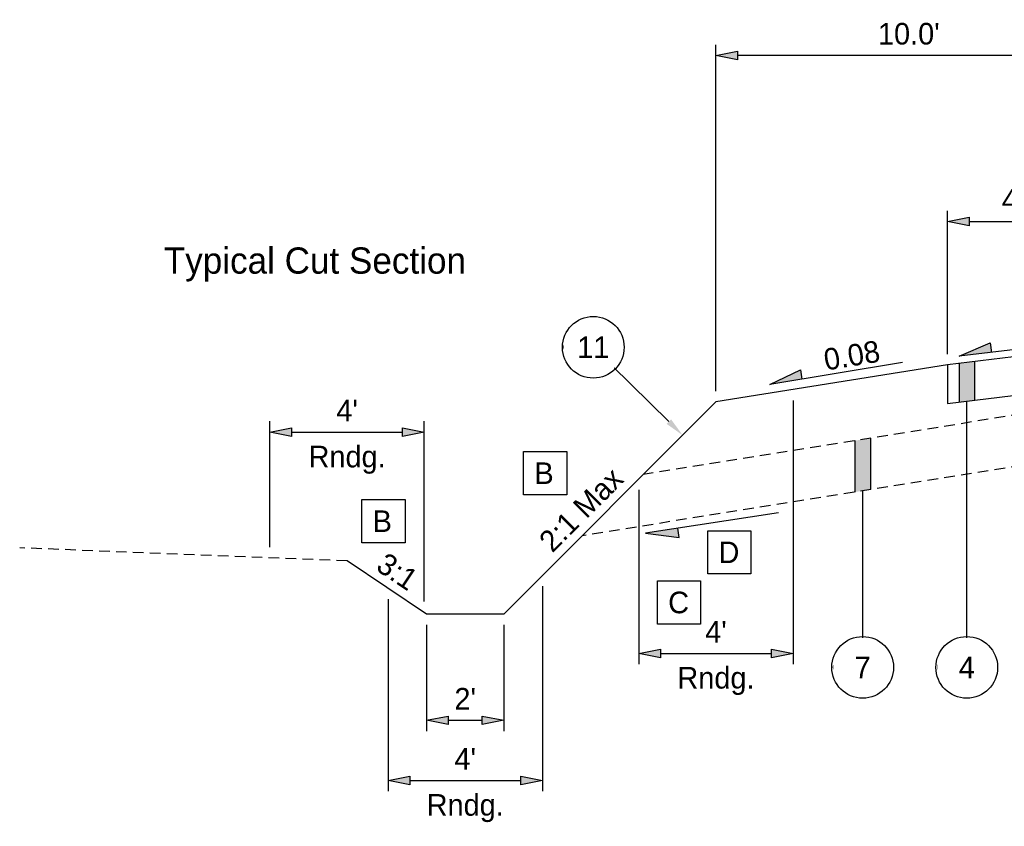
# Model space of a CAD drawing. Header units: feet. Extents: x -16 to 297, y -33 to 148.
# Tile 27 of 30: x 189 to 214, y 125 to 146. Entities that reach past the tile are written whole.
import ezdxf
from ezdxf import colors
from ezdxf.entities.mleader import LeaderData, LeaderLine
from ezdxf.enums import TextEntityAlignment as Align
from ezdxf.math import Vec2, Vec3

# ---------------------------------------------------------------- set-up
doc = ezdxf.new("R2010")
doc.units = ezdxf.units.FT
doc.header["$LTSCALE"] = 4
doc.header["$MEASUREMENT"] = 0
doc.set_wipeout_variables(frame=1)
doc.linetypes.add('OhDOT_USTN2', pattern=[0.11, 0.069, -0.041])
for name, color, linetype in [('TX_P_1', 7, 'Continuous'), ('TX_P_Misc', 7, 'Continuous'), ('XS_P_Ditch_Bottom', 5, 'Continuous'), ('XS_P_Finished_Grade', 3, 'Continuous'), ('XS_P_Shoulder_Layers', 252, 'Continuous'), ('XS_P_Subgrade', 4, 'Continuous'), ('XS_X_Ground_Line', 3, 'OhDOT_USTN2')]:
    doc.layers.add(name, color=color, linetype=linetype)
doc.styles.add('Slanted-Normal', font='font31.shx', dxfattribs={"height": 0.14})
doc.styles.add('Slanted-Sub Title', font='font31.shx', dxfattribs={"height": 0.17})
doc.dimstyles.new('Dec-0  Slanted', dxfattribs={"dimtxt": 0.14, "dimasz": 0.14, "dimexe": 0.07, "dimexo": 0.07, "dimgap": 0.07, "dimtad": 1, "dimdec": 0, "dimzin": 3, "dimdsep": 46, "dimtxsty": 'Slanted-Normal', "dimblk": 'Dim1', "dimcen": 0, "dimclrd": 95, "dimclre": 95, "dimclrt": 7, "dimaunit": 1, "dimadec": 5, "dimazin": 3, "dimtfac": 1, "dimtdec": 0, "dimtmove": 1, "dimatfit": 0, "dimldrblk": 'Dim1', "dimfxl": 1, "dimtolj": 1, "dimtzin": 0, "dimlwd": -1, "dimlwe": -1, "dimarcsym": 0})
doc.dimstyles.new('Dec-1  Slanted', dxfattribs={"dimtxt": 0.14, "dimasz": 0.14, "dimexe": 0.07, "dimexo": 0.07, "dimgap": 0.07, "dimtad": 1, "dimdec": 1, "dimzin": 3, "dimdsep": 46, "dimtxsty": 'Slanted-Normal', "dimblk": 'Dim1', "dimcen": 0, "dimclrd": 95, "dimclre": 95, "dimclrt": 7, "dimadec": 1, "dimazin": 3, "dimtfac": 1, "dimtdec": 1, "dimtix": 1, "dimtofl": 0, "dimtmove": 1, "dimatfit": 3, "dimldrblk": 'Dim1', "dimfxl": 1, "dimtolj": 1, "dimtzin": 0, "dimlwd": -1, "dimlwe": -1, "dimarcsym": 0})

# ---------------------------------------------------------------- blocks, each defined once
blk = doc.blocks.new('Dim1')
h = blk.add_hatch(color=4)
h.dxf.hatch_style = 1
h.paths.add_polyline_path([(0, 0), (-1, -0.2), (-1, 0.2)])
at = {"color": 4}
blk.add_lwpolyline([(0, 0), (-1, -0.2), (-1, 0.2), (0, 0)], dxfattribs=at)
blk = doc.blocks.new('*D1026')
at = {"layer": 'Defpoints', "color": 0, "transparency": 16777216}
for p in [(216.645, 140.685), (216.645, 137.45), (212.649, 136.971)]:
    blk.add_point(p, dxfattribs=at)
at = {"layer": 'TX_P_1', "color": 95, "linetype": 'Continuous', "transparency": 16777216}
for p, q in [((212.649, 137.251), (212.649, 140.965)), ((216.645, 137.73), (216.645, 140.965)), ((213.209, 140.685), (216.085, 140.685))]:
    blk.add_line(p, q, dxfattribs=at)
at = {"layer": 'TX_P_1', "color": 95, "transparency": 16777216, "xscale": 0.56, "yscale": 0.56, "zscale": 0.56, "rotation": 180}
blk.add_blockref('Dim1', (212.649, 140.685), dxfattribs=at)
at = {"layer": 'TX_P_1', "color": 95, "transparency": 16777216, "xscale": 0.56, "yscale": 0.56, "zscale": 0.56}
blk.add_blockref('Dim1', (216.645, 140.685), dxfattribs=at)
at = {"layer": 'TX_P_1', "color": 7, "transparency": 16777216, "insert": (214.647, 141.245), "char_height": 0.56, "attachment_point": 5, "style": 'Slanted-Normal'}
blk.add_mtext("\\A1;4.0'", dxfattribs=at)
blk = doc.blocks.new('*D1027')
at = {"layer": 'Defpoints', "color": 0, "transparency": 16777216}
for p in [(206.645, 144.991), (216.645, 137.45), (206.645, 136.01)]:
    blk.add_point(p, dxfattribs=at)
at = {"layer": 'TX_P_1', "color": 95, "linetype": 'Continuous', "transparency": 16777216}
for p, q in [((206.645, 136.29), (206.645, 145.271)), ((216.645, 137.73), (216.645, 145.271)), ((216.085, 144.991), (207.205, 144.991))]:
    blk.add_line(p, q, dxfattribs=at)
at = {"layer": 'TX_P_1', "color": 95, "transparency": 16777216, "xscale": 0.56, "yscale": 0.56, "zscale": 0.56, "rotation": 180}
blk.add_blockref('Dim1', (206.645, 144.991), dxfattribs=at)
at = {"layer": 'TX_P_1', "color": 95, "transparency": 16777216, "xscale": 0.56, "yscale": 0.56, "zscale": 0.56}
blk.add_blockref('Dim1', (216.645, 144.991), dxfattribs=at)
at = {"layer": 'TX_P_1', "color": 7, "transparency": 16777216, "insert": (211.645, 145.551), "char_height": 0.56, "attachment_point": 5, "style": 'Slanted-Normal'}
blk.add_mtext("\\A1;10.0'", dxfattribs=at)
blk = doc.blocks.new('SLOPE')
at = {"layer": 'TX_P_Misc'}
h = blk.add_hatch(color=4, dxfattribs=at)
h.dxf.hatch_style = 1
h.paths.add_polyline_path([(0.8715, 0), (0.6608, 0.0615), (0.6608, 0)])
at = {"layer": 'TX_P_Misc', "color": 95}
blk.add_line((0, 0), (0.8715, 0), dxfattribs=at)
at = {"layer": 'TX_P_Misc', "color": 4}
for p, q in [((0.8715, 0), (0.6608, 0.0615)), ((0.6608, 0.0615), (0.6608, 0))]:
    blk.add_line(p, q, dxfattribs=at)
at = {"layer": 'TX_P_Misc', "style": 'Slanted-Normal'}
blk.add_attdef('SLOPE', (0.0353, 0.0289), '', height=0.14, dxfattribs=at)
blk = doc.blocks.new('*D1028')
at = {"layer": 'Defpoints', "color": 0, "transparency": 16777216}
for p in [(208.645, 136.33), (204.645, 134.01), (208.645, 129.49)]:
    blk.add_point(p, dxfattribs=at)
at = {"layer": 'TX_P_1', "color": 95, "linetype": 'Continuous', "transparency": 16777216}
for p, q in [((208.645, 136.05), (208.645, 129.21)), ((204.645, 133.73), (204.645, 129.21)), ((205.205, 129.49), (208.085, 129.49))]:
    blk.add_line(p, q, dxfattribs=at)
at = {"layer": 'TX_P_1', "color": 95, "transparency": 16777216, "xscale": 0.56, "yscale": 0.56, "zscale": 0.56, "rotation": 180}
blk.add_blockref('Dim1', (204.645, 129.49), dxfattribs=at)
at = {"layer": 'TX_P_1', "color": 95, "transparency": 16777216, "xscale": 0.56, "yscale": 0.56, "zscale": 0.56}
blk.add_blockref('Dim1', (208.645, 129.49), dxfattribs=at)
at = {"layer": 'TX_P_1', "color": 7, "transparency": 16777216, "char_height": 0.56, "attachment_point": 5, "style": 'Slanted-Normal'}
for s, insert in [("\\A1;4'", (206.645, 130.05)), ('\\A1;Rndg.', (206.645, 128.773))]:
    blk.add_mtext(s, dxfattribs=dict(at, insert=insert))
blk = doc.blocks.new('*D1029')
at = {"layer": 'Defpoints', "color": 0, "transparency": 16777216}
for p in [(199.145, 130.51), (201.145, 130.51), (201.145, 127.754)]:
    blk.add_point(p, dxfattribs=at)
at = {"layer": 'TX_P_1', "color": 95, "linetype": 'Continuous', "transparency": 16777216}
for p, q in [((199.145, 130.23), (199.145, 127.474)), ((201.145, 130.23), (201.145, 127.474)), ((199.705, 127.754), (200.585, 127.754))]:
    blk.add_line(p, q, dxfattribs=at)
at = {"layer": 'TX_P_1', "color": 95, "transparency": 16777216, "xscale": 0.56, "yscale": 0.56, "zscale": 0.56, "rotation": 180}
blk.add_blockref('Dim1', (199.145, 127.754), dxfattribs=at)
at = {"layer": 'TX_P_1', "color": 95, "transparency": 16777216, "xscale": 0.56, "yscale": 0.56, "zscale": 0.56}
blk.add_blockref('Dim1', (201.145, 127.754), dxfattribs=at)
at = {"layer": 'TX_P_1', "color": 7, "transparency": 16777216, "insert": (200.145, 128.314), "char_height": 0.56, "attachment_point": 5, "style": 'Slanted-Normal'}
blk.add_mtext("\\A1;2'", dxfattribs=at)
blk = doc.blocks.new('*D1030')
at = {"layer": 'Defpoints', "color": 0, "transparency": 16777216}
for p in [(202.145, 131.51), (198.145, 131.177), (202.145, 126.195)]:
    blk.add_point(p, dxfattribs=at)
at = {"layer": 'TX_P_1', "color": 95, "linetype": 'Continuous', "transparency": 16777216}
for p, q in [((202.145, 131.23), (202.145, 125.915)), ((198.145, 130.897), (198.145, 125.915)), ((198.705, 126.195), (201.585, 126.195))]:
    blk.add_line(p, q, dxfattribs=at)
at = {"layer": 'TX_P_1', "color": 95, "transparency": 16777216, "xscale": 0.56, "yscale": 0.56, "zscale": 0.56, "rotation": 180}
blk.add_blockref('Dim1', (198.145, 126.195), dxfattribs=at)
at = {"layer": 'TX_P_1', "color": 95, "transparency": 16777216, "xscale": 0.56, "yscale": 0.56, "zscale": 0.56}
blk.add_blockref('Dim1', (202.145, 126.195), dxfattribs=at)
at = {"layer": 'TX_P_1', "color": 7, "transparency": 16777216, "char_height": 0.56, "attachment_point": 5, "style": 'Slanted-Normal'}
for s, insert in [("\\A1;4'", (200.145, 126.755)), ('\\A1;Rndg.', (200.145, 125.477))]:
    blk.add_mtext(s, dxfattribs=dict(at, insert=insert))
blk = doc.blocks.new('*D1031')
at = {"layer": 'Defpoints', "color": 0, "transparency": 16777216}
for p in [(199.083, 135.226), (195.083, 131.965), (199.083, 130.552)]:
    blk.add_point(p, dxfattribs=at)
at = {"layer": 'TX_P_1', "color": 95, "linetype": 'Continuous', "transparency": 16777216}
for p, q in [((195.083, 132.245), (195.083, 135.506)), ((199.083, 130.832), (199.083, 135.506)), ((195.643, 135.226), (198.523, 135.226))]:
    blk.add_line(p, q, dxfattribs=at)
at = {"layer": 'TX_P_1', "color": 95, "transparency": 16777216, "xscale": 0.56, "yscale": 0.56, "zscale": 0.56, "rotation": 180}
blk.add_blockref('Dim1', (195.083, 135.226), dxfattribs=at)
at = {"layer": 'TX_P_1', "color": 95, "transparency": 16777216, "xscale": 0.56, "yscale": 0.56, "zscale": 0.56}
blk.add_blockref('Dim1', (199.083, 135.226), dxfattribs=at)
at = {"layer": 'TX_P_1', "color": 7, "transparency": 16777216, "char_height": 0.56, "attachment_point": 5, "style": 'Slanted-Normal'}
for s, insert in [("\\A1;4'", (197.083, 135.786)), ('\\A1;Rndg.', (197.083, 134.508))]:
    blk.add_mtext(s, dxfattribs=dict(at, insert=insert))
blk = doc.blocks.new('_DotSmall')
at = {"color": 0, "linetype": 'ByBlock', "const_width": 0.5}
blk.add_lwpolyline([(-0.0625, 0, 1), (0.0625, 0, 1)], format="xyb", close=True, dxfattribs=at)
blk = doc.blocks.new('*U1019')
at = {"layer": 'TX_P_Misc', "color": 95}
blk.add_line((0, 0), (0, 1.1446), dxfattribs=at)
at = {"layer": 'TX_P_Misc'}
blk.add_circle((0, 0), 0.2, dxfattribs=at)
at = {"layer": 'TX_P_Misc', "color": 95}
ml = blk.add_multileader_mtext('Standard', dxfattribs=at)
ml.set_content('', color=95, style='Slanted-Normal')
ml.set_leader_properties()
ml.set_arrow_properties(name='DOTSMALL')
ml.build(insert=Vec2(0, 0))
ml.multileader.update_dxf_attribs({"has_dogleg": 0, "text_left_attachment_type": 2, "text_right_attachment_type": 2, "dogleg_length": 0.18, "arrow_head_size": 0.125})
ctx = ml.context
ctx.base_point, ctx.char_height, ctx.arrow_head_size, ctx.landing_gap_size, ctx.plane_origin = Vec3(0, 0), 0.14, 0.125, 0.0001, Vec3(0.9927, 0.4959)
ctx.left_attachment, ctx.right_attachment, ctx.text_align_type = 2, 2, 1
notes = []
notes.append((ctx, [(1, (1, 1, 0), (-0.18, 0), (1, 0), 0.18, [(0, [(-0.1547, 0.0015)], 0, [])])]))
ctx.mtext.insert, ctx.mtext.alignment, ctx.mtext.flow_direction = Vec3(0.0001, 0.07), 2, 5
ml = blk.add_multileader_mtext('Standard', dxfattribs=at)
ml.set_content('', color=95, style='Slanted-Normal')
ml.set_leader_properties()
ml.build(insert=Vec2(0, 0))
ml.multileader.update_dxf_attribs({"has_dogleg": 0, "text_left_attachment_type": 2, "text_right_attachment_type": 2, "dogleg_length": 0.18, "arrow_head_size": 0.125})
ctx = ml.context
ctx.base_point, ctx.char_height, ctx.arrow_head_size, ctx.landing_gap_size, ctx.plane_origin = Vec3(-0.0001, 0), 0.14, 0.125, 0.0001, Vec3(0.5884, 0.4959)
ctx.left_attachment, ctx.right_attachment, ctx.text_align_type = 2, 2, 1
notes.append((ctx, [(0, (1, 1, 0), (0.1801, 0), (-1, 0), 0.18, [(0, [(0.1698, -0.0003)], 0, [])])]))
ctx.mtext.insert, ctx.mtext.alignment, ctx.mtext.flow_direction = Vec3(0, 0.07), 2, 5
for ctx, leaders in notes:
    for number, flags, end, landing, length, lines in leaders:
        leader = LeaderData()
        leader.index, (leader.has_last_leader_line, leader.has_dogleg_vector, leader.attachment_direction) = number, flags
        leader.last_leader_point, leader.dogleg_vector, leader.dogleg_length = Vec3(end), Vec3(landing), length
        for number, points, colour, breaks in lines:
            line = LeaderLine()
            line.index, line.vertices, line.color, line.breaks = number, Vec3.list(points), colors.encode_raw_color(colour), breaks
            leader.lines.append(line)
        ctx.leaders.append(leader)
blk.add_wipeout([(0.187, 0.0355), (0.1811, 0.0586), (0.1723, 0.0809), (0.1609, 0.1018), (0.1468, 0.1212), (0.1305, 0.1386), (0.1121, 0.1539), (0.0919, 0.1667), (0.0703, 0.1769), (0.0476, 0.1843), (0.0241, 0.1888), (0.0002, 0.1904), (-0.0236, 0.1889), (-0.0471, 0.1844), (-0.0699, 0.1771), (-0.0915, 0.1669), (-0.1117, 0.1541), (-0.1302, 0.1389), (-0.1465, 0.1215), (-0.1606, 0.1022), (-0.1722, 0.0813), (-0.181, 0.059), (-0.187, 0.0359), (-0.19, 0.0122), (-0.19, -0.0117), (-0.187, -0.0355), (-0.1811, -0.0586), (-0.1723, -0.0809), (-0.1609, -0.1018), (-0.1468, -0.1212), (-0.1305, -0.1386), (-0.1121, -0.1539), (-0.0919, -0.1667), (-0.0703, -0.1769), (-0.0476, -0.1843), (-0.0241, -0.1888), (-0.0002, -0.1904), (0.0236, -0.1889), (0.0471, -0.1844), (0.0699, -0.1771), (0.0915, -0.1669), (0.1117, -0.1541), (0.1302, -0.1389), (0.1465, -0.1215), (0.1606, -0.1022), (0.1722, -0.0813), (0.181, -0.059), (0.187, -0.0359), (0.19, -0.0122), (0.19, 0.0117)])
at = {"layer": 'TX_P_Misc', "style": 'Slanted-Normal'}
blk.add_attdef('ITEM', text='', height=0.14, dxfattribs=at).set_placement((0, 0), align=Align.MIDDLE_CENTER)
blk = doc.blocks.new('*U1020')
at = {"layer": 'TX_P_Misc', "color": 95}
blk.add_line((0, 0), (0, 1.7262), dxfattribs=at)
at = {"layer": 'TX_P_Misc'}
blk.add_circle((0, 0), 0.2, dxfattribs=at)
at = {"layer": 'TX_P_Misc', "color": 95}
ml = blk.add_multileader_mtext('Standard', dxfattribs=at)
ml.set_content('', color=95, style='Slanted-Normal')
ml.set_leader_properties()
ml.set_arrow_properties(name='DOTSMALL')
ml.build(insert=Vec2(0, 0))
ml.multileader.update_dxf_attribs({"has_dogleg": 0, "text_left_attachment_type": 2, "text_right_attachment_type": 2, "dogleg_length": 0.18, "arrow_head_size": 0.125})
ctx = ml.context
ctx.base_point, ctx.char_height, ctx.arrow_head_size, ctx.landing_gap_size, ctx.plane_origin = Vec3(0, 0), 0.14, 0.125, 0.0001, Vec3(0.9927, 0.4959)
ctx.left_attachment, ctx.right_attachment, ctx.text_align_type = 2, 2, 1
notes = []
notes.append((ctx, [(1, (1, 1, 0), (-0.18, 0), (1, 0), 0.18, [(0, [(-0.1547, 0.0015)], 0, [])])]))
ctx.mtext.insert, ctx.mtext.alignment, ctx.mtext.flow_direction = Vec3(0.0001, 0.07), 2, 5
ml = blk.add_multileader_mtext('Standard', dxfattribs=at)
ml.set_content('', color=95, style='Slanted-Normal')
ml.set_leader_properties()
ml.build(insert=Vec2(0, 0))
ml.multileader.update_dxf_attribs({"has_dogleg": 0, "text_left_attachment_type": 2, "text_right_attachment_type": 2, "dogleg_length": 0.18, "arrow_head_size": 0.125})
ctx = ml.context
ctx.base_point, ctx.char_height, ctx.arrow_head_size, ctx.landing_gap_size, ctx.plane_origin = Vec3(-0.0001, 0), 0.14, 0.125, 0.0001, Vec3(0.5884, 0.4959)
ctx.left_attachment, ctx.right_attachment, ctx.text_align_type = 2, 2, 1
notes.append((ctx, [(0, (1, 1, 0), (0.1801, 0), (-1, 0), 0.18, [(0, [(0.1698, -0.0003)], 0, [])])]))
ctx.mtext.insert, ctx.mtext.alignment, ctx.mtext.flow_direction = Vec3(0, 0.07), 2, 5
for ctx, leaders in notes:
    for number, flags, end, landing, length, lines in leaders:
        leader = LeaderData()
        leader.index, (leader.has_last_leader_line, leader.has_dogleg_vector, leader.attachment_direction) = number, flags
        leader.last_leader_point, leader.dogleg_vector, leader.dogleg_length = Vec3(end), Vec3(landing), length
        for number, points, colour, breaks in lines:
            line = LeaderLine()
            line.index, line.vertices, line.color, line.breaks = number, Vec3.list(points), colors.encode_raw_color(colour), breaks
            leader.lines.append(line)
        ctx.leaders.append(leader)
blk.add_wipeout([(0.187, 0.0355), (0.1811, 0.0586), (0.1723, 0.0809), (0.1609, 0.1018), (0.1468, 0.1212), (0.1305, 0.1386), (0.1121, 0.1539), (0.0919, 0.1667), (0.0703, 0.1769), (0.0476, 0.1843), (0.0241, 0.1888), (0.0002, 0.1904), (-0.0236, 0.1889), (-0.0471, 0.1844), (-0.0699, 0.1771), (-0.0915, 0.1669), (-0.1117, 0.1541), (-0.1302, 0.1389), (-0.1465, 0.1215), (-0.1606, 0.1022), (-0.1722, 0.0813), (-0.181, 0.059), (-0.187, 0.0359), (-0.19, 0.0122), (-0.19, -0.0117), (-0.187, -0.0355), (-0.1811, -0.0586), (-0.1723, -0.0809), (-0.1609, -0.1018), (-0.1468, -0.1212), (-0.1305, -0.1386), (-0.1121, -0.1539), (-0.0919, -0.1667), (-0.0703, -0.1769), (-0.0476, -0.1843), (-0.0241, -0.1888), (-0.0002, -0.1904), (0.0236, -0.1889), (0.0471, -0.1844), (0.0699, -0.1771), (0.0915, -0.1669), (0.1117, -0.1541), (0.1302, -0.1389), (0.1465, -0.1215), (0.1606, -0.1022), (0.1722, -0.0813), (0.181, -0.059), (0.187, -0.0359), (0.19, -0.0122), (0.19, 0.0117)])
at = {"layer": 'TX_P_Misc', "style": 'Slanted-Normal'}
blk.add_attdef('ITEM', text='', height=0.14, dxfattribs=at).set_placement((0, 0), align=Align.MIDDLE_CENTER)
blk = doc.blocks.new('*U968')
at = {"layer": 'TX_P_Misc', "color": 95}
blk.add_line((0, 0), (0, 0.1676), dxfattribs=at)
at = {"layer": 'TX_P_Misc'}
blk.add_circle((0, 0), 0.2, dxfattribs=at)
at = {"layer": 'TX_P_Misc', "color": 95}
ml = blk.add_multileader_mtext('Standard', dxfattribs=at)
ml.set_content('', color=95, style='Slanted-Normal')
ml.set_leader_properties()
ml.set_arrow_properties(name='DOTSMALL')
ml.build(insert=Vec2(0, 0))
ml.multileader.update_dxf_attribs({"has_dogleg": 0, "text_left_attachment_type": 2, "text_right_attachment_type": 2, "dogleg_length": 0.18, "arrow_head_size": 0.125})
ctx = ml.context
ctx.base_point, ctx.char_height, ctx.arrow_head_size, ctx.landing_gap_size, ctx.plane_origin = Vec3(0, 0), 0.14, 0.125, 0.0001, Vec3(0.9927, 0.4959)
ctx.left_attachment, ctx.right_attachment, ctx.text_align_type = 2, 2, 1
notes = []
notes.append((ctx, [(1, (1, 1, 0), (-0.18, 0), (1, 0), 0.18, [(0, [(-0.1547, 0.0015)], 0, [])])]))
ctx.mtext.insert, ctx.mtext.alignment, ctx.mtext.flow_direction = Vec3(0.0001, 0.07), 2, 5
ml = blk.add_multileader_mtext('Standard', dxfattribs=at)
ml.set_content('', color=95, style='Slanted-Normal')
ml.set_leader_properties()
ml.build(insert=Vec2(0, 0))
ml.multileader.update_dxf_attribs({"has_dogleg": 0, "text_left_attachment_type": 2, "text_right_attachment_type": 2, "dogleg_length": 0.18, "arrow_head_size": 0.125})
ctx = ml.context
ctx.base_point, ctx.char_height, ctx.arrow_head_size, ctx.landing_gap_size, ctx.plane_origin = Vec3(-0.0001, 0), 0.14, 0.125, 0.0001, Vec3(0.5884, 0.4959)
ctx.left_attachment, ctx.right_attachment, ctx.text_align_type = 2, 2, 1
notes.append((ctx, [(0, (1, 1, 0), (0.1801, 0), (-1, 0), 0.18, [(0, [(0.5792, -0.5699)], 0, [])])]))
ctx.mtext.insert, ctx.mtext.alignment, ctx.mtext.flow_direction = Vec3(0, 0.07), 2, 5
for ctx, leaders in notes:
    for number, flags, end, landing, length, lines in leaders:
        leader = LeaderData()
        leader.index, (leader.has_last_leader_line, leader.has_dogleg_vector, leader.attachment_direction) = number, flags
        leader.last_leader_point, leader.dogleg_vector, leader.dogleg_length = Vec3(end), Vec3(landing), length
        for number, points, colour, breaks in lines:
            line = LeaderLine()
            line.index, line.vertices, line.color, line.breaks = number, Vec3.list(points), colors.encode_raw_color(colour), breaks
            leader.lines.append(line)
        ctx.leaders.append(leader)
blk.add_wipeout([(0.187, 0.0355), (0.1811, 0.0586), (0.1723, 0.0809), (0.1609, 0.1018), (0.1468, 0.1212), (0.1305, 0.1386), (0.1121, 0.1539), (0.0919, 0.1667), (0.0703, 0.1769), (0.0476, 0.1843), (0.0241, 0.1888), (0.0002, 0.1904), (-0.0236, 0.1889), (-0.0471, 0.1844), (-0.0699, 0.1771), (-0.0915, 0.1669), (-0.1117, 0.1541), (-0.1302, 0.1389), (-0.1465, 0.1215), (-0.1606, 0.1022), (-0.1722, 0.0813), (-0.181, 0.059), (-0.187, 0.0359), (-0.19, 0.0122), (-0.19, -0.0117), (-0.187, -0.0355), (-0.1811, -0.0586), (-0.1723, -0.0809), (-0.1609, -0.1018), (-0.1468, -0.1212), (-0.1305, -0.1386), (-0.1121, -0.1539), (-0.0919, -0.1667), (-0.0703, -0.1769), (-0.0476, -0.1843), (-0.0241, -0.1888), (-0.0002, -0.1904), (0.0236, -0.1889), (0.0471, -0.1844), (0.0699, -0.1771), (0.0915, -0.1669), (0.1117, -0.1541), (0.1302, -0.1389), (0.1465, -0.1215), (0.1606, -0.1022), (0.1722, -0.0813), (0.181, -0.059), (0.187, -0.0359), (0.19, -0.0122), (0.19, 0.0117)])
at = {"layer": 'TX_P_Misc', "style": 'Slanted-Normal'}
blk.add_attdef('ITEM', text='', height=0.14, dxfattribs=at).set_placement((0, 0), align=Align.MIDDLE_CENTER)

msp = doc.modelspace()

# ---------------------------------------------------------------- hatches: boundary and pattern name
at = {"layer": 'TX_P_1'}
h = msp.add_hatch(color=256, dxfattribs=at)
h.dxf.hatch_style = 1
h.paths.add_polyline_path([(213.347, 137.055), (212.947, 137.007), (212.947, 136.007), (213.347, 136.055)])
h = msp.add_hatch(color=256, dxfattribs=at)
h.dxf.hatch_style = 1
h.paths.add_polyline_path([(210.648, 135.069), (210.248, 135.005), (210.248, 133.672), (210.648, 133.736)])

# ---------------------------------------------------------------- linework, layer by layer
at = {"layer": 'XS_P_Ditch_Bottom'}
msp.add_line((201.145, 130.51), (199.145, 130.51), dxfattribs=at)
at = {"layer": 'XS_P_Finished_Grade'}
for p, q in [((214.645, 137.21), (212.649, 136.971)), ((212.649, 136.971), (206.645, 136.01)), ((206.645, 136.01), (201.145, 130.51)), ((199.145, 130.51), (197.083, 131.885)), ((201.145, 130.51), (199.145, 130.51))]:
    msp.add_line(p, q, dxfattribs=at)
at = {"layer": 'XS_P_Shoulder_Layers'}
for p, q in [((214.645, 137.21), (212.649, 136.971)), ((212.649, 136.971), (212.649, 135.971))]:
    msp.add_line(p, q, dxfattribs=at)
at = {"layer": 'XS_P_Subgrade', "linetype": 'OhDOT_USTN2'}
for p, q in [((216.312, 135.975), (204.762, 134.128)), ((216.312, 134.642), (203.175, 132.541))]:
    msp.add_line(p, q, dxfattribs=at)
at = {"layer": 'XS_X_Ground_Line'}
msp.add_line((197.083, 131.885), (188.595, 132.226), dxfattribs=at)

# ---------------------------------------------------------------- block references
at = {"layer": 'TX_P_1'}
ref = msp.add_blockref('SLOPE', (216.409, 137.615), dxfattribs=dict(at, xscale=-3.999999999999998, yscale=4, zscale=4, rotation=6.979004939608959))
ref.add_attrib('SLOPE', '0.06', (214.415, 137.487), dxfattribs={"layer": 'TX_P_Misc', "height": 0.56, "rotation": 6.979, "style": 'Slanted-Normal'})
ref = msp.add_blockref('SLOPE', (211.48, 137.033), dxfattribs=dict(at, xscale=-3.999999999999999, yscale=4, zscale=4, rotation=9.400646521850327))
ref.add_attrib('SLOPE', '0.08', (209.493, 136.821), dxfattribs={"layer": 'TX_P_Misc', "height": 0.56, "rotation": 9.4006, "style": 'Slanted-Normal'})
at = {"layer": 'TX_P_1', "xscale": 3.999999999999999, "yscale": 3.999999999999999, "zscale": 3.999999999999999, "rotation": 188.7799073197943}
msp.add_blockref('SLOPE', (208.267, 133.137), dxfattribs=at)

# ---------------------------------------------------------------- texts
at = {"layer": 'TX_P_1', "insert": (192.331, 140.014), "char_height": 0.68, "attachment_point": 1, "style": 'Slanted-Sub Title'}
msp.add_mtext('Typical Cut Section', dxfattribs=at)
at = {"layer": 'TX_P_1', "char_height": 0.56, "attachment_point": 1, "style": 'Slanted-Normal', "bg_fill": 16, "box_fill_scale": 1.5, "bg_fill_color": 256, "bg_fill_transparency": 0}
for s, insert in [('B', (201.939, 134.441)), ('B', (197.745, 133.197)), ('D', (206.711, 132.39)), ('C', (205.406, 131.09))]:
    msp.add_mtext(s, dxfattribs=dict(at, insert=insert))
at = {"layer": 'TX_P_1', "char_height": 0.56, "attachment_point": 1, "style": 'Slanted-Normal'}
for s, insert, rotation in [('2:1 Max', (202.008, 132.472), 45), ('3:1', (198.109, 132.134), 326.3126)]:
    msp.add_mtext(s, dxfattribs=dict(at, insert=insert, rotation=rotation))

# ---------------------------------------------------------------- dimensions: what is measured, and where the dimension line sits
at = {"layer": 'TX_P_1'}
for base, p1, p2, dimstyle, picture, middle in [((206.645, 144.991), (216.645, 137.45), (206.645, 136.01), 'Dec-1  Slanted', '*D1027', (211.645, 145.551)), ((216.645, 140.685), (212.649, 136.971), (216.645, 137.45), 'Dec-1  Slanted', '*D1026', (214.647, 141.245)), ((201.145, 127.754), (199.145, 130.51), (201.145, 130.51), 'Dec-0  Slanted', '*D1029', (200.145, 128.314))]:
    dim = msp.add_linear_dim(base=base, p1=p1, p2=p2, dimstyle=dimstyle, override={"dimpost": "'"}, dxfattribs=at)
    dim.commit()
    dim.dimension.update_dxf_attribs({"geometry": picture, "text_midpoint": middle})
for base, p1, p2, picture, middle in [((208.645, 129.49), (204.645, 134.01), (208.645, 136.33), '*D1028', (206.645, 129.49)), ((199.083, 135.226), (195.083, 131.965), (199.083, 130.552), '*D1031', (197.083, 135.226)), ((202.145, 126.195), (198.145, 131.177), (202.145, 131.51), '*D1030', (200.145, 126.195))]:
    dim = msp.add_linear_dim(base=base, p1=p1, p2=p2, text='<>\\XRndg.', dimstyle='Dec-0  Slanted', override={"dimpost": "'"}, dxfattribs=at)
    dim.commit()
    dim.dimension.update_dxf_attribs({"geometry": picture, "text_midpoint": middle})

# ---------------------------------------------------------------- next in the draw order: block references
at = {"layer": 'TX_P_1', "xscale": 4, "yscale": 4, "zscale": 4}
for name, p, values in [('*U968', (203.464, 137.426), {'ITEM': '11'}), ('*U1020', (213.147, 129.126), {'ITEM': '4'}), ('*U1019', (210.448, 129.126), {'ITEM': '7'})]:
    msp.add_blockref(name, p, dxfattribs=at).add_auto_attribs(values)

# ---------------------------------------------------------------- next in the draw order: linework, layer by layer
at = {"layer": 'TX_P_1'}
for p, q in [((212.947, 137.007), (212.947, 136.007)), ((213.347, 137.055), (213.347, 136.055)), ((210.648, 135.069), (210.648, 133.736)), ((210.248, 135.005), (210.248, 133.672))]:
    msp.add_line(p, q, dxfattribs=at)
at = {"layer": 'XS_P_Shoulder_Layers'}
msp.add_line((212.649, 135.971), (216.312, 136.41), dxfattribs=at)

doc.saveas('drawing.dxf')
